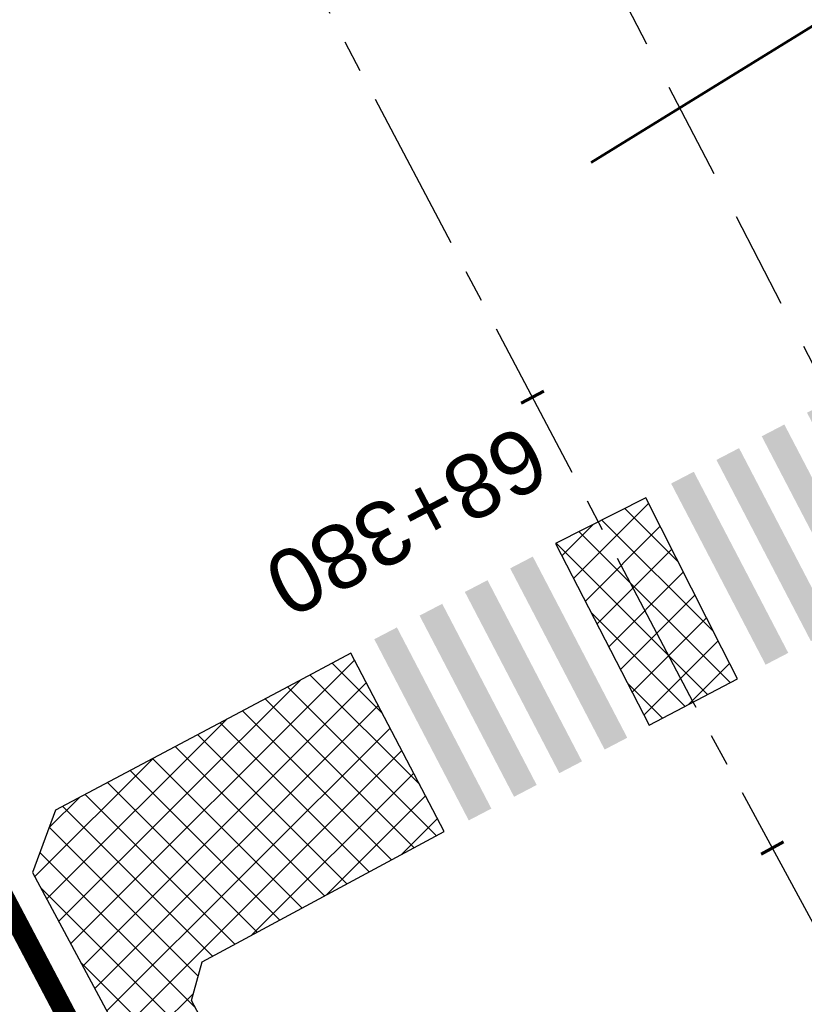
# Model space of a CAD drawing. Header units: metres. Extents: x 7529682 to 7533711, y 5721195 to 5727842.
# Tile 121 of 232: x 7530582 to 7530597, y 5726105 to 5726124. Entities that reach past the tile are written whole.
import ezdxf

# ---------------------------------------------------------------- set-up
doc = ezdxf.new("R2010")
doc.units = ezdxf.units.M
for name, pattern in [('817-dzialki-09-05-04$0$HIDDEN', [0.375, 0.25, -0.125]), ('ACAD_ISO05W100', [33, 24, -3, 0, -3, 0, -3]), ('CENTER', [50.800000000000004, 31.75, -6.35, 6.35, -6.35]), ('HIDDEN', [9.524999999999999, 6.35, -3.175])]:
    doc.linetypes.add(name, pattern=pattern)
doc.layers.add('C-DROGI-SYTUACJA-ETYKIETY', color=7, linetype='Continuous')
doc.layers.add('D-hatch-chodniki', color=221, linetype='Continuous')
for name, color, linetype, lineweight in [('D-krawędzie', 3, 'Continuous', 30), ('D-oś', 10, 'CENTER', 30), ('D-pas-drogowy', 7, 'ACAD_ISO05W100', 50)]:
    doc.layers.add(name, color=color, linetype=linetype, lineweight=lineweight)
doc.layers.add('D-LR-etap-III', color=7, linetype='817-dzialki-09-05-04$0$HIDDEN', lineweight=50, true_color=0x00008f)
doc.layers.add('D-przekroje-pop', color=7, linetype='Continuous', lineweight=50, true_color=0x000099)
doc.layers.add('D-malowanie-istn', color=7, linetype='Continuous', true_color=0x1a6600)
doc.styles.get("Standard").update_dxf_attribs({"font": 'arial.ttf'})
pattern_1 = [(45, (0, 0), (-0.3367596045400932, 0.3367596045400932), []), (135, (0, 0), (-0.3367596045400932, -0.3367596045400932), [])]

# ---------------------------------------------------------------- blocks, each defined once
blk = doc.blocks.new('AeccTickLine')
at = {"color": 0, "linetype": 'ByBlock', "lineweight": -2}
blk.add_line((0, 1), (-3.673819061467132e-16, -1), dxfattribs=at)

msp = doc.modelspace()

# ---------------------------------------------------------------- hatches: boundary and pattern name
at = {"layer": 'D-hatch-chodniki', "true_color": 0x6e6e6e}
h = msp.add_hatch(dxfattribs=at)
h.set_pattern_fill('ANSI37', color=8, scale=0.15, style=0)
h.set_pattern_definition(pattern_1)
h.paths.add_polyline_path([(7530595.400974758, 5726111.949373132), (7530593.912948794, 5726114.891606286), (7530592.15, 5726114), (7530593.98, 5726110.44), (7530595.71, 5726111.35)])
h = msp.add_hatch(dxfattribs=at)
h.set_pattern_fill('ANSI37', color=8, scale=0.15, style=0)
h.set_pattern_definition(pattern_1)
h.paths.add_polyline_path([(7530586.917723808, 5726111.20079794), (7530582.36, 5726108.78), (7530581.91, 5726107.56), (7530591.86, 5726089.01), (7530599.5, 5726082.18), (7530602.929999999, 5726076.07), (7530601.75, 5726075.32), (7530604.719999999, 5726070.03), (7530605.94, 5726070.81), (7530609.469999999, 5726064.74), (7530611.24, 5726065.69), (7530601.04, 5726083.53), (7530600.509999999, 5726083.28), (7530593.059999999, 5726089.95), (7530585.019999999, 5726105.05), (7530585.23, 5726105.81), (7530589.969999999, 5726108.36), (7530588.139999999, 5726111.85)])
at = {"layer": 'D-malowanie-istn'}
h = msp.add_hatch(color=256, dxfattribs=at)
h.paths.add_polyline_path([(7530597.514449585, 5726116.790125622), (7530597.071100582, 5726116.558951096), (7530598.920496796, 5726113.012159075), (7530599.363845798, 5726113.243333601)])
h.paths.add_polyline_path([(7530596.62775158, 5726116.327776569), (7530596.403706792, 5726116.210953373, 0.01668237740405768), (7530598.123814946, 5726112.596746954), (7530598.477147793, 5726112.780984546)])
h.paths.add_polyline_path([(7530596.403706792, 5726116.210953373), (7530596.184402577, 5726116.09660204), (7530598.03379879, 5726112.549810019), (7530598.123814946, 5726112.596746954, -0.0166823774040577)])
h.paths.add_polyline_path([(7530595.741053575, 5726115.865427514), (7530595.297704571, 5726115.634252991), (7530597.147100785, 5726112.087460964), (7530597.590449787, 5726112.318635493)])
h.paths.add_polyline_path([(7530594.854355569, 5726115.403078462), (7530594.411006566, 5726115.171903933), (7530596.260402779, 5726111.625111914), (7530596.703751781, 5726111.856286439)])
h = msp.add_hatch(color=256, dxfattribs=at)
h.paths.add_polyline_path([(7530591.703030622, 5726113.742428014), (7530591.259681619, 5726113.511253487), (7530593.109077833, 5726109.964461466), (7530593.552426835, 5726110.195635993)])
h.paths.add_polyline_path([(7530590.816332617, 5726113.280078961), (7530590.592287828, 5726113.163255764, 0.01668237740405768), (7530592.312395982, 5726109.549049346), (7530592.66572883, 5726109.733286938)])
h.paths.add_polyline_path([(7530590.592287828, 5726113.163255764), (7530590.372983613, 5726113.048904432), (7530592.222379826, 5726109.502112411), (7530592.312395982, 5726109.549049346, -0.0166823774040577)])
h.paths.add_polyline_path([(7530589.929634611, 5726112.817729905), (7530589.486285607, 5726112.586555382), (7530591.335681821, 5726109.039763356), (7530591.779030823, 5726109.270937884)])
h.paths.add_polyline_path([(7530589.042936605, 5726112.355380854), (7530588.599587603, 5726112.124206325), (7530590.448983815, 5726108.577414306), (7530590.892332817, 5726108.808588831)])

# ---------------------------------------------------------------- linework, layer by layer
at = {"layer": 'D-krawędzie', "linetype": 'HIDDEN', "ltscale": 0.3, "flags": 128}
msp.add_lwpolyline([(7530572.009999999, 5726166.06), (7530620.380949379, 5726072.761487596), (7530641.555222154, 5726032.007915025), (7530660.960861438, 5725995.070069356), (7530689.128213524, 5725941.540167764), (7530707.335918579, 5725907.031820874), (7530725.255781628, 5725873.092686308), (7530743.969545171, 5725837.653904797), (7530770.526708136, 5725787.119408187), (7530787.864146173, 5725754.266918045), (7530809.897571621, 5725712.541613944), (7530824.739035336, 5725684.389287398), (7530840.856259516, 5725653.693092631), (7530860.675070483, 5725616.154465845), (7530865.283000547, 5725607.394015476), (7530878.050274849, 5725583.079962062), (7530918.171722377, 5725507.178125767), (7530950.162943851, 5725446.305402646), (7530993.419108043, 5725364.264712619), (7531022.766433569, 5725308.719304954), (7531053.80955549, 5725249.872416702), (7531081.165622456, 5725197.874670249), (7531103.902359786, 5725154.540603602), (7531128.123220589, 5725108.448161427), (7531149.3, 5725068.249999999), (7531167.380094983, 5725033.766927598), (7531197.164745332, 5724976.987689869), (7531228.151004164, 5724918.034426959), (7531253.152837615, 5724870.491119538), (7531286.7961686, 5724806.653565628), (7531306.739858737, 5724768.664832), (7531335.094443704, 5724714.652299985), (7531357.3191504, 5724672.438740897), (7531373.644908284, 5724641.454376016), (7531392.161870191, 5724605.998675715), (7531418.480331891, 5724555.852756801), (7531439.726902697, 5724515.582472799), (7531468.399107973, 5724461.077223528), (7531491.782023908, 5724416.527754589), (7531531.990296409, 5724339.832565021), (7531557.226635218, 5724291.658956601), (7531569.851546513, 5724267.577443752), (7531591.375556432, 5724226.547822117), (7531610.003879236, 5724191.103071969), (7531616.882991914, 5724177.998849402), (7531629.984986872, 5724153.025496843), (7531641.006768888, 5724132.021778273), (7531664.906257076, 5724087.616922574), (7531677.64401952, 5724064.785715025), (7531683.112433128, 5724054.988140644), (7531686.752875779, 5724048.180044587), (7531695.447538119, 5724031.696667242), (7531703.748818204, 5724015.917210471), (7531709.214143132, 5724005.513965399), (7531719.388607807, 5723986.14687362), (7531726.295217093, 5723973.000144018), (7531732.740794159, 5723960.735633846), (7531735.13, 5723956.19)], dxfattribs=at)
at = {"layer": 'D-krawędzie', "color": 7, "linetype": 'ByBlock'}
for points in [[(7530595.400974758, 5726111.949373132), (7530593.912948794, 5726114.891606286), (7530592.15, 5726114), (7530593.98, 5726110.44), (7530595.71, 5726111.35), (7530595.400974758, 5726111.949373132)], [(7530586.917723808, 5726111.20079794), (7530582.36, 5726108.78), (7530581.91, 5726107.56), (7530591.86, 5726089.01), (7530599.5, 5726082.18), (7530602.929999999, 5726076.07), (7530601.75, 5726075.32), (7530604.719999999, 5726070.03), (7530605.94, 5726070.81), (7530609.469999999, 5726064.74), (7530611.24, 5726065.69), (7530601.04, 5726083.53), (7530600.509999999, 5726083.28), (7530593.059999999, 5726089.95), (7530585.019999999, 5726105.05), (7530585.23, 5726105.81), (7530589.969999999, 5726108.36), (7530588.139999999, 5726111.85), (7530586.917723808, 5726111.20079794)]]:
    msp.add_lwpolyline(points, dxfattribs=at)
at = {"layer": 'D-LR-etap-III', "ltscale": 10, "flags": 128}
msp.add_lwpolyline([(7531750.474471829, 5723895.103125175, 0.4, 0.4, 0), (7531750.505, 5723895.13, 0.4, 0.4, 0), (7531682.71, 5724022.92, 0.4, 0.4, 0), (7531619.177023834, 5724147.203692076, 0.4, 0.4, 0), (7531592.308960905, 5724198.48863389, 0.4, 0.4, 0), (7531553.263875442, 5724272.918564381, 0.4, 0.4, 0), (7531504.019999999, 5724366.79, 0.4, 0.4, 0), (7531482.09, 5724407.62, 0.4, 0.4, 0), (7531412.350402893, 5724541.182759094, 0.4, 0.4, 0), (7531388.463669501, 5724586.929768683, 0.4, 0.4, 0), (7531345.12, 5724669.94, 0.4, 0.4, 0), (7531127.66, 5725081.67, 0.4, 0.4, 0), (7531059.253139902, 5725211.040795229, 0.4, 0.4, 0), (7531008.007244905, 5725307.953830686, 0.4, 0.4, 0), (7530964.181635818, 5725390.835555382, 0.4, 0.4, 0), (7530914.557354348, 5725484.683561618, 0.4, 0.4, 0), (7530865.243241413, 5725577.493975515, 0.4, 0.4, 0), (7530840.085257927, 5725624.058651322, 0.4, 0.4, 0), (7530802.559525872, 5725694.924584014, 0.4, 0.4, 0), (7530755.54, 5725787.51, 0.4, 0.4, 0), (7530708.717810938, 5725876.303221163, 0.4, 0.4, 0), (7530695.12, 5725902.09, 0.4, 0.4, 0), (7530642.91397006, 5726001.07839487, 0.4, 0.4, 0), (7530634.934723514, 5726016.146615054, 0.4, 0.4, 0), (7530610.820000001, 5726061.929999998, 0.4, 0.4, 0), (7530610.820000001, 5726061.929999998, 0.4, 0.4, 0), (7530607.21, 5726063.51, 0.4, 0.4, 0), (7530597.42, 5726080.68, 0.4, 0.4, 0), (7530591.16, 5726088.44, 0.4, 0.4, 0), (7530581.28, 5726107.21, 0.4, 0.4, 0), (7530571.29, 5726130.56, 0.4, 0.4, 0), (7530549.554994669, 5726171.527317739, 0.4, 0.4, 0), (7530531.014309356, 5726206.473807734, 0.4, 0.4, 0), (7530516.461208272, 5726236.016618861, 0.4, 0.4, 0), (7530500.798929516, 5726266.141265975, 0.4, 0.4, 0), (7530491.349999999, 5726283.94, 0.4, 0.4, 0), (7530482.4, 5726303.41, 0.4, 0.4, 0), (7530482.4, 5726303.41, 0.4, 0.4, 0), (7530450.41, 5726357.28, 0.4, 0.4, 0), (7530397.759396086, 5726458.499907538, 0.4, 0.4, 0), (7530334.707815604, 5726583.664702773, 0.4, 0.4, 0), (7530303.939274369, 5726645.167943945, 0.4, 0.4, 0), (7530300.509779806, 5726651.777515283, 0.4, 0.4, 0), (7530289.213532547, 5726671.966724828, 0.4, 0.4, 0), (7530281.54, 5726685.57, 0.4, 0.4, 0), (7530261.37085633, 5726724.163374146, 0.4, 0.4, 0), (7530254.03, 5726738.21, 0.4, 0.4, 0), (7530197.219999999, 5726845.06, 0.4, 0.4, 0), (7530194.71, 5726849.15, 0.4, 0.4, 0), (7530195.92, 5726850.75, 0.4, 0.4, 0), (7530170.546669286, 5726892.961489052, 0.4, 0.4, 0), (7530143.174718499, 5726945.065838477, 0.4, 0.4, 0), (7530105.059999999, 5727018.32, 0.4, 0.4, 0), (7530100.059999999, 5727027.16, 0.4, 0.4, 0), (7530062.318670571, 5727099.625398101, 0.4, 0.4, 0), (7530015.378537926, 5727189.420463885, 0.4, 0.4, 0), (7529983.207960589, 5727250.206596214, 0.4, 0.4, 0), (7529953.284293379, 5727306.74720398, 0.4, 0.4, 0), (7529900.67053443, 5727406.15903814, 0.4, 0.4, 0), (7529890.630239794, 5727425.131178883, 0.4, 0.4, 0), (7529875.155383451, 5727454.426350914, 0.4, 0.4, 0), (7529857.560096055, 5727487.787346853, 0.4, 0.4, 0), (7529835.194401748, 5727530.19312405, 0.4, 0.4, 0), (7529811.740544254, 5727574.662079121, 0.4, 0.4, 0), (7529792.101859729, 5727611.922638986, 0.4, 0.4, 0), (7529768.066117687, 5727657.469613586, 0.4, 0.4, 0), (7529755.210566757, 5727682.131373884, 0.4, 0.4, 0), (7529753.309999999, 5727681.13, 0.4, 0.4, 0), (7529739.21, 5727707.77, 0.4, 0.4, 0), (7529735.394745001, 5727711.251990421, 0.4, 0.4, 0), (7529725.42, 5727730.2, 0.4, 0.4, 0), (7529723.55, 5727729.88, 0.4, 0.4, 0), (7529695.566668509, 5727782.932080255, 0.4, 0.4, 0), (7529717.67971874, 5727794.024357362, 0.4, 0.4, 0), (7529736.274870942, 5727758.647400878, 0.4, 0.4, 0), (7529736.274870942, 5727758.647400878, 0.4, 0.4, 0), (7529744.511003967, 5727750.406106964, 0.4, 0.4, 0), (7529744.511003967, 5727750.406106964, 0.4, 0.4, 0), (7529750.282568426, 5727738.549848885, 0.4, 0.4, 0), (7529777.108510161, 5727687.569424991, 0.4, 0.4, 0), (7529796.51537536, 5727651.329932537, 0.4, 0.4, 0), (7529814.937945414, 5727616.793170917, 0.4, 0.4, 0), (7529839.006722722, 5727572.303976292, 0.4, 0.4, 0), (7529860.617626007, 5727532.509108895, 0.4, 0.4, 0), (7529882.348967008, 5727491.504261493, 0.4, 0.4, 0), (7529904.865139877, 5727449.096370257, 0.4, 0.4, 0), (7529920.747384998, 5727418.884773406, 0.4, 0.4, 0), (7529946.676504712, 5727368.547487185, 0.4, 0.4, 0), (7529972.024701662, 5727320.573310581, 0.4, 0.4, 0), (7529987.740014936, 5727290.153392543, 0.4, 0.4, 0), (7529996.497385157, 5727273.661630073, 0.4, 0.4, 0), (7530017.541471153, 5727234.202689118, 0.4, 0.4, 0), (7530033.053657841, 5727204.864166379, 0.4, 0.4, 0), (7530051.622983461, 5727170.222745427, 0.4, 0.4, 0), (7530069.276612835, 5727137.015751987, 0.4, 0.4, 0), (7530089.385386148, 5727097.533639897, 0.4, 0.4, 0), (7530109.712512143, 5727060.746615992, 0.4, 0.4, 0), (7530136.769722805, 5727011.640131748, 0.4, 0.4, 0), (7530162.446686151, 5726962.743777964, 0.4, 0.4, 0), (7530187.674104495, 5726916.992101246, 0.4, 0.4, 0), (7530207.820739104, 5726879.335323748, 0.4, 0.4, 0), (7530230.625609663, 5726834.518686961, 0.4, 0.4, 0), (7530262.288093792, 5726776.61832811, 0.4, 0.4, 0), (7530277.509672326, 5726760.213143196, 0.4, 0.4, 0), (7530286.036865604, 5726744.106684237, 0.4, 0.4, 0), (7530288.097472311, 5726735.884066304, 0.4, 0.4, 0), (7530290.393870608, 5726725.046963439, 0.4, 0.4, 0), (7530296.17664807, 5726713.582980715, 0.4, 0.4, 0), (7530302.726195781, 5726701.18226779, 0.4, 0.4, 0), (7530325.685047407, 5726657.466383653, 0.4, 0.4, 0), (7530343.243978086, 5726623.648592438, 0.4, 0.4, 0), (7530360.229820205, 5726591.746871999, 0.4, 0.4, 0), (7530383.20855044, 5726548.059469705, 0.4, 0.4, 0), (7530406.017875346, 5726503.605514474, 0.4, 0.4, 0), (7530427.464919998, 5726462.620289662, 0.4, 0.4, 0), (7530447.9278544, 5726424.388014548, 0.4, 0.4, 0), (7530471.126878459, 5726379.920667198, 0.4, 0.4, 0), (7530490.501003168, 5726343.033350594, 0.4, 0.4, 0), (7530509.499458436, 5726306.733076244, 0.4, 0.4, 0), (7530529.890269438, 5726267.244072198, 0.4, 0.4, 0), (7530543.852446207, 5726238.990319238, 0.4, 0.4, 0), (7530554.808897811, 5726218.943990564, 0.4, 0.4, 0), (7530559.027108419, 5726212.223286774, 0.4, 0.4, 0), (7530563.060988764, 5726206.409670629, 0.4, 0.4, 0), (7530566.93354971, 5726200.463543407, 0.4, 0.4, 0), (7530569.771022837, 5726194.901501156, 0.4, 0.4, 0), (7530571.47319415, 5726191.282350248, 0.4, 0.4, 0), (7530572.839142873, 5726188.024533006, 0.4, 0.4, 0), (7530575.295071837, 5726182.034664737, 0.4, 0.4, 0), (7530579.736851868, 5726173.306070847, 0.4, 0.4, 0), (7530583.3, 5726167.41, 0.4, 0.4, 0), (7530593.4, 5726163.33, 0.4, 0.4, 0), (7530598.618375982, 5726155.264489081, 0.4, 0.4, 0), (7530608.258304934, 5726140.497132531, 0.4, 0.4, 0), (7530603.269999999, 5726136.83, 0.4, 0.4, 0), (7530606.53, 5726131.84, 0.4, 0.4, 0), (7530604.239057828, 5726124.21679044, 0.4, 0.4, 0), (7530605.847136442, 5726121.630127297, 0.4, 0.4, 0), (7530608.971611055, 5726116.164124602, 0.4, 0.4, 0), (7530618.114293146, 5726097.791111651, 0.4, 0.4, 0), (7530651.213125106, 5726034.959524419, 0.4, 0.4, 0), (7530670.243741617, 5725998.61095082, 0.4, 0.4, 0), (7530698.075474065, 5725945.952624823, 0.4, 0.4, 0), (7530716.505955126, 5725911.3051464, 0.4, 0.4, 0), (7530735.223454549, 5725875.667401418, 0.4, 0.4, 0), (7530752.504235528, 5725842.154920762, 0.4, 0.4, 0), (7530778.310652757, 5725793.501254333, 0.4, 0.4, 0), (7530797.499961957, 5725756.381811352, 0.4, 0.4, 0), (7530812.518974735, 5725728.28874362, 0.4, 0.4, 0), (7530820.039295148, 5725713.160404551, 0.4, 0.4, 0), (7530822.422446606, 5725710.193574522, 0.4, 0.4, 0), (7530833.154893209, 5725688.800634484, 0.4, 0.4, 0), (7530849.629354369, 5725656.158601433, 0.4, 0.4, 0), (7530867.98290276, 5725621.963939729, 0.4, 0.4, 0), (7530872.629809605, 5725612.88760475, 0.4, 0.4, 0), (7530880.354488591, 5725597.594500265, 0.4, 0.4, 0), (7530883.839446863, 5725593.389159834, 0.4, 0.4, 0), (7530891.782113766, 5725587.763349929, 0.4, 0.4, 0), (7530895.038670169, 5725584.280746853, 0.4, 0.4, 0), (7530897.033644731, 5725580.941110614, 0.4, 0.4, 0), (7530900.951646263, 5725579.945856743, 0.4, 0.4, 0), (7530904.80970798, 5725571.977328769, 0.4, 0.4, 0), (7530903.682362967, 5725568.566434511, 0.4, 0.4, 0), (7530908.900614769, 5725558.844845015, 0.4, 0.4, 0), (7530910.252030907, 5725545.671606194, 0.4, 0.4, 0), (7530912.872986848, 5725538.645543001, 0.4, 0.4, 0), (7530945.278171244, 5725478.464284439, 0.4, 0.4, 0), (7530959.692318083, 5725450.24628822, 0.4, 0.4, 0), (7531002.82670893, 5725368.192370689, 0.4, 0.4, 0), (7531044.703532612, 5725290.314293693, 0.4, 0.4, 0), (7531064.098839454, 5725253.212562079, 0.4, 0.4, 0), (7531083.010253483, 5725216.677517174, 0.4, 0.4, 0), (7531113.013137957, 5725158.465613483, 0.4, 0.4, 0), (7531137.364304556, 5725113.07076138, 0.4, 0.4, 0), (7531150.830830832, 5725086.711759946, 0.4, 0.4, 0), (7531159.745663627, 5725076.640848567, 0.4, 0.4, 0), (7531166.309999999, 5725074.58, 0.4, 0.4, 0), (7531172.29, 5725062.58, 0.4, 0.4, 0), (7531170.589828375, 5725055.605912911, 0.4, 0.4, 0), (7531173.732823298, 5725044.080706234, 0.4, 0.4, 0), (7531215.342008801, 5724964.859648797, 0.4, 0.4, 0), (7531238.054496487, 5724921.684649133, 0.4, 0.4, 0), (7531262.389821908, 5724875.282876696, 0.4, 0.4, 0), (7531295.587160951, 5724811.265731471, 0.4, 0.4, 0), (7531348.487908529, 5724712.362812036, 0.4, 0.4, 0), (7531363.740817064, 5724682.68394264, 0.4, 0.4, 0), (7531366.986905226, 5724675.865317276, 0.4, 0.4, 0), (7531382.541261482, 5724646.110625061, 0.4, 0.4, 0), (7531401.299165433, 5724610.874551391, 0.4, 0.4, 0), (7531428.964837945, 5724558.862274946, 0.4, 0.4, 0), (7531449.111202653, 5724520.397801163, 0.4, 0.4, 0), (7531477.292992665, 5724465.831467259, 0.4, 0.4, 0), (7531500.996290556, 5724421.112506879, 0.4, 0.4, 0), (7531512.121834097, 5724400.549045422, 0.4, 0.4, 0), (7531513.78163794, 5724396.757451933, 0.4, 0.4, 0), (7531526.32, 5724379.39, 0.4, 0.4, 0), (7531566.783642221, 5724302.73628205, 0.4, 0.4, 0), (7531578.579156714, 5724282.774819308, 0.4, 0.4, 0), (7531584.232619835, 5724273.111246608, 0.4, 0.4, 0), (7531590.109283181, 5724263.508189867, 0.4, 0.4, 0), (7531593.027899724, 5724258.771479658, 0.4, 0.4, 0), (7531595.711841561, 5724254.226824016, 0.4, 0.4, 0), (7531601.659976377, 5724243.898197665, 0.4, 0.4, 0), (7531606.097733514, 5724235.986407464, 0.4, 0.4, 0), (7531609.382207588, 5724230.799061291, 0.4, 0.4, 0), (7531611.580260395, 5724227.671180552, 0.4, 0.4, 0), (7531612.707802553, 5724225.86410867, 0.4, 0.4, 0), (7531618.665224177, 5724214.480919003, 0.4, 0.4, 0), (7531619.885522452, 5724212.333950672, 0.4, 0.4, 0), (7531620.931818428, 5724210.787064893, 0.4, 0.4, 0), (7531623.518605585, 5724207.111542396, 0.4, 0.4, 0), (7531626.143926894, 5724203.61306897, 0.4, 0.4, 0), (7531632.022984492, 5724196.485954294, 0.4, 0.4, 0), (7531653.949089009, 5724152.617641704, 0.4, 0.4, 0), (7531656.750690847, 5724143.103797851, 0.4, 0.4, 0), (7531659.61440691, 5724133.254504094, 0.4, 0.4, 0), (7531661.627147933, 5724128.646047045, 0.4, 0.4, 0.01093811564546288), (7531674.314987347, 5724101.43546424, 0.4, 0.4, 0), (7531685.137626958, 5724081.408252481, 0.4, 0.4, 0), (7531692.159945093, 5724066.277333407, 0.4, 0.4, 0), (7531699.662164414, 5724051.388120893, 0.4, 0.4, 0), (7531704.480624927, 5724040.808561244, 0.4, 0.4, 0), (7531704.480624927, 5724040.808561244, 0.4, 0.4, 0), (7531704.401251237, 5724037.368913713, 0.4, 0.4, 0), (7531720.383609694, 5724003.441317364, 0.4, 0.4, 0), (7531728.79890528, 5723986.206298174, 0.4, 0.4, 0), (7531733.237926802, 5723977.192631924, 0.4, 0.4, 0), (7531736.750027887, 5723969.505210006, 0.4, 0.4, 0), (7531737.336143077, 5723968.518916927, 0.4, 0.4, 0), (7531738.285051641, 5723967.699360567, 0.4, 0.4, 0), (7531742.180915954, 5723962.346428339, 0.4, 0.4, 0), (7531744.286141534, 5723958.615526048, 0.4, 0.4, 0), (7531755.393260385, 5723944.192617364, 0.4, 0.4, 0), (7531758.69, 5723936.76, 0.4, 0.4, 0), (7531780.08, 5723929.25, 0.4, 0.4, 0), (7531792.611989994, 5723906.337708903, 0.4, 0.4, 0), (7531792.611989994, 5723906.337708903, 0.4, 0.4, 0), (7531756.962094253, 5723883.055323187, 0.4, 0.4, 0), (7531750.46, 5723895.130000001, 0.4, 0.4, 0), (7531750.46, 5723895.130000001, 0, 0, 0)], format="xyseb", dxfattribs=at)
at = {"layer": 'D-oś', "ltscale": 0.1}
msp.add_lwpolyline([(7530915.075467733, 5725505.546186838), (7530874.953735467, 5725581.448561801), (7530862.185373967, 5725605.764687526), (7530857.578697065, 5725614.522755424), (7530837.759286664, 5725652.062517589), (7530821.64157021, 5725682.759649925), (7530806.802584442, 5725710.90727788), (7530784.768746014, 5725752.633364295), (7530767.429894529, 5725785.48853276), (7530740.872937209, 5725836.022638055), (7530722.160718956, 5725871.458493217), (7530704.240385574, 5725905.398518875), (7530686.031764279, 5725939.908602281), (7530657.86242703, 5725993.442278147), (7530638.453085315, 5726030.387171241), (7530594.845000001, 5726110.895), (7530594.845000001, 5726110.895), (7530594.845000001, 5726110.895), (7530540.21, 5726214.45)], dxfattribs=at)
at = {"layer": 'D-pas-drogowy', "ltscale": 0.2, "flags": 128}
msp.add_lwpolyline([(7531633.018560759, 5724182.834272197, 0.4, 0.4, 0), (7531617.558899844, 5724211.608162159, 0.4, 0.4, 0), (7531566.783642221, 5724302.73628205, 0.4, 0.4, 0), (7531538.419082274, 5724356.469679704, 0.4, 0.4, 0), (7531526.32, 5724379.39, 0.4, 0.4, 0), (7531516.102085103, 5724393.607319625, 0.4, 0.4, 0.001485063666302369), (7531513.78037409, 5724396.837773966, 0.4, 0.4, 0), (7531501.87, 5724413.41, 0.4, 0.4, 0), (7531474.926107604, 5724464.507896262, 0.4, 0.4, 0), (7531446.200436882, 5724518.992313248, 0.4, 0.4, 0), (7531424.962185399, 5724559.262257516, 0.4, 0.4, 0), (7531398.444460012, 5724609.565801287, 0.4, 0.4, 0), (7531379.647455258, 5724645.216004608, 0.4, 0.4, 0), (7531365.23, 5724672.56, 0.4, 0.4, 0), (7531341.305752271, 5724717.915356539, 0.4, 0.4, 0), (7531312.899996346, 5724771.788898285, 0.4, 0.4, 0), (7531292.590923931, 5724810.306502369, 0.4, 0.4, 0), (7531259.391619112, 5724873.271351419, 0.4, 0.4, 0), (7531233.740401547, 5724921.922582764, 0.4, 0.4, 0), (7531203.072738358, 5724980.092044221, 0.4, 0.4, 0), (7531173.471398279, 5725036.225177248, 0.4, 0.4, 0), (7531168.269999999, 5725046.09, 0.4, 0.4, 0), (7531172.29, 5725062.58, 0.4, 0.4, 0), (7531166.309999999, 5725074.58, 0.4, 0.4, 0), (7531150.32, 5725079.6, 0.4, 0.4, 0), (7531141.5, 5725096.43, 0.4, 0.4, 0), (7531109.311735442, 5725157.814415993, 0.4, 0.4, 0), (7531086.641300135, 5725201.047918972, 0.4, 0.4, 0), (7531059.198258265, 5725253.383662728, 0.4, 0.4, 0), (7531028.206828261, 5725312.48946212, 0.4, 0.4, 0), (7530999.104694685, 5725367.990143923, 0.4, 0.4, 0), (7530956.247527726, 5725449.724815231, 0.4, 0.4, 0), (7530924.397774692, 5725510.463768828, 0.4, 0.4, 0), (7530897.509999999, 5725561.74, 0.4, 0.4, 0), (7530894.46, 5725566.14, 0.4, 0.4, 0), (7530892.16, 5725570.49, 0.4, 0.4, 0), (7530869.362688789, 5725613.307018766, 0.4, 0.4, 0), (7530861.693971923, 5725627.704613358, 0.4, 0.4, 0), (7530852.74, 5725644.52, 0.4, 0.4, 0), (7530831.509999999, 5725684.2, 0.4, 0.4, 0), (7530811.13, 5725722.52, 0.4, 0.4, 0), (7530792.3476413, 5725757.940652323, 0.4, 0.4, 0), (7530768.03, 5725803.8, 0.4, 0.4, 0), (7530748.768542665, 5725840.178507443, 0.4, 0.4, 0), (7530727.7, 5725879.97, 0.4, 0.4, 0), (7530712.0981582, 5725909.54523909, 0.4, 0.4, 0), (7530693.644105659, 5725944.645156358, 0.4, 0.4, 0), (7530665.702224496, 5725997.538976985, 0.4, 0.4, 0), (7530641.759999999, 5726042.88, 0.4, 0.4, 0), (7530616.5, 5726091.48, 0.4, 0.4, 0), (7530604.628439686, 5726114.319880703, 0.4, 0.4, -0.007762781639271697), (7530602.5, 5726118.43, 0.4, 0.4, 0), (7530603.992037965, 5726123.394821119, 0.4, 0.4, 0), (7530606.53, 5726131.84, 0.4, 0.4, 0), (7530603.269999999, 5726136.83, 0.4, 0.4, 0), (7530593.775620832, 5726151.368713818, 0.4, 0.4, 0), (7530590.202637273, 5726156.84001263, 0.4, 0.4, 0), (7530583.3, 5726167.41, 0.4, 0.4, 0), (7530580.578343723, 5726170.427567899, 0.4, 0.4, 0), (7530575.849999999, 5726175.67, 0.4, 0.4, 0), (7530569.009999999, 5726186.66, 0.4, 0.4, 0), (7530562.555322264, 5726199.189409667, 0.4, 0.4, 0), (7530555.67, 5726211.39, 0.4, 0.4, 0), (7530548.29, 5726224.23, 0.4, 0.4, 0), (7530540.58, 5726237.71, 0.4, 0.4, 0), (7530532.679999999, 5726252.65, 0.4, 0.4, 0), (7530524.059999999, 5726269.35, 0.4, 0.4, 0), (7530502.82, 5726309.91, 0.4, 0.4, 0), (7530488.83, 5726336.63, 0.4, 0.4, 0), (7530466.03, 5726380.16, 0.4, 0.4, 0), (7530438.469999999, 5726432.77, 0.4, 0.4, 0), (7530424.53, 5726459.09, 0.4, 0.4, 0), (7530401.63, 5726502.97, 0.4, 0.4, 0), (7530383.38, 5726538.06, 0.4, 0.4, 0), (7530353.969999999, 5726593.52, 0.4, 0.4, 0), (7530338.469999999, 5726622.74, 0.4, 0.4, 0), (7530322.009999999, 5726653.88, 0.4, 0.4, 0), (7530297.54, 5726700.33, 0.4, 0.4, 0), (7530287.38, 5726719.6, 0.4, 0.4, 0), (7530285.94993921, 5726722.315508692, 0.4, 0.4, 0), (7530280.259999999, 5726733.12, 0.4, 0.4, 0), (7530266.73, 5726758.74, 0.4, 0.4, 0), (7530260.42, 5726770.47, 0.4, 0.4, 0), (7530253.25, 5726783.82, 0.4, 0.4, 0), (7530244.95, 5726799.33, 0.4, 0.4, 0), (7530239.389999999, 5726808.49, 0.4, 0.4, 0), (7530238.29, 5726807.9, 0.4, 0.4, 0), (7530218.11, 5726850.67, 0.4, 0.4, 0), (7530175.906646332, 5726928.168028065, 0.4, 0.4, 0), (7530096.679999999, 5727076.15, 0.4, 0.4, 0), (7530094.679999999, 5727079.89, 0.4, 0.4, 0), (7530064.59693469, 5727135.522637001, 0.4, 0.4, 0), (7530046.730970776, 5727168.8921561, 0.4, 0.4, 0), (7530025.803045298, 5727208.461374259, 0.4, 0.4, 0), (7530012.846501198, 5727232.979315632, 0.4, 0.4, 0), (7529994.15, 5727268.45, 0.4, 0.4, 0), (7529981.670868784, 5727291.93018666, 0.4, 0.4, 0), (7529949.889999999, 5727351.73, 0.4, 0.4, 0), (7529924.75, 5727399.03, 0.4, 0.4, 0), (7529915.515824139, 5727417.099754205, 0.4, 0.4, 0), (7529885.83, 5727475.19, 0.4, 0.4, 0), (7529862.559999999, 5727519.97, 0.4, 0.4, 0), (7529852.984923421, 5727538.191086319, 0.4, 0.4, 0), (7529836.513084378, 5727569.51130111, 0.4, 0.4, 0), (7529815.36890814, 5727609.140983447, 0.4, 0.4, 0), (7529792.795203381, 5727651.247499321, 0.4, 0.4, 0), (7529774.199114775, 5727685.858348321, 0.4, 0.4, 0), (7529746.966026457, 5727736.059440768, 0.4, 0.4, 0), (7529733.92, 5727757.62, 0.4, 0.4, 0), (7529708.607472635, 5727806.388536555, 0.4, 0.4, 0), (7529688.491967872, 5727796.344621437, 0.4, 0.4, 0), (7529723.55, 5727729.88, 0.4, 0.4, 0), (7529725.42, 5727730.2, 0.4, 0.4, 0), (7529735.38, 5727711.28, 0.4, 0.4, 0), (7529739.21, 5727707.77, 0.4, 0.4, 0), (7529753.309999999, 5727681.13, 0.4, 0.4, 0), (7529755.178396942, 5727682.114424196, 0.4, 0.4, 0), (7529792.101859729, 5727611.922638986, 0.4, 0.4, 0), (7529811.740544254, 5727574.662079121, 0.4, 0.4, 0), (7529835.194401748, 5727530.19312405, 0.4, 0.4, 0), (7529857.560096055, 5727487.787346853, 0.4, 0.4, 0), (7529875.155383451, 5727454.426350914, 0.4, 0.4, 0), (7529890.630239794, 5727425.131178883, 0.4, 0.4, 0), (7529900.67053443, 5727406.15903814, 0.4, 0.4, 0), (7529953.284293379, 5727306.74720398, 0.4, 0.4, 0), (7529983.207960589, 5727250.206596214, 0.4, 0.4, 0), (7530015.378537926, 5727189.420463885, 0.4, 0.4, 0), (7530062.318670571, 5727099.625398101, 0.4, 0.4, 0), (7530100.059999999, 5727027.16, 0.4, 0.4, 0), (7530105.059999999, 5727018.32, 0.4, 0.4, 0), (7530143.174718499, 5726945.065838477, 0.4, 0.4, 0), (7530170.546669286, 5726892.961489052, 0.4, 0.4, 0), (7530195.92, 5726850.75, 0.4, 0.4, 0), (7530194.71, 5726849.15, 0.4, 0.4, 0), (7530197.219999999, 5726845.06, 0.4, 0.4, 0), (7530254.03, 5726738.21, 0.4, 0.4, 0), (7530261.37085633, 5726724.163374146, 0.4, 0.4, 0), (7530281.54, 5726685.57, 0.4, 0.4, 0), (7530289.213532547, 5726671.966724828, 0.4, 0.4, 0), (7530300.509779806, 5726651.777515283, 0.4, 0.4, 0), (7530303.939274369, 5726645.167943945, 0.4, 0.4, 0), (7530334.707815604, 5726583.664702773, 0.4, 0.4, 0), (7530397.759396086, 5726458.499907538, 0.4, 0.4, 0), (7530450.41, 5726357.28, 0.4, 0.4, 0), (7530482.4, 5726303.41, 0.4, 0.4, 0), (7530483.687990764, 5726301.003383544, 0.4, 0.4, 0), (7530491.349999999, 5726283.94, 0.4, 0.4, 0), (7530512.67, 5726243.78, 0.4, 0.4, 0), (7530529.429999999, 5726209.46, 0.4, 0.4, 0), (7530571.29, 5726130.56, 0.4, 0.4, 0), (7530581.28, 5726107.21, 0.4, 0.4, 0), (7530591.16, 5726088.44, 0.4, 0.4, 0), (7530597.42, 5726080.68, 0.4, 0.4, 0), (7530607.21, 5726063.51, 0.4, 0.4, 0), (7530610.820000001, 5726061.929999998, 0.4, 0.4, 0), (7530634.934723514, 5726016.146615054, 0.4, 0.4, 0), (7530642.91397006, 5726001.07839487, 0.4, 0.4, 0), (7530695.12, 5725902.09, 0.4, 0.4, 0), (7530708.717810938, 5725876.303221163, 0.4, 0.4, 0), (7530755.54, 5725787.51, 0.4, 0.4, 0), (7530802.559525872, 5725694.924584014, 0.4, 0.4, 0), (7530840.085257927, 5725624.058651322, 0.4, 0.4, 0), (7530865.243241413, 5725577.493975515, 0.4, 0.4, 0), (7530914.557354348, 5725484.683561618, 0.4, 0.4, 0), (7530964.181635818, 5725390.835555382, 0.4, 0.4, 0), (7531008.007244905, 5725307.953830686, 0.4, 0.4, 0), (7531059.253139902, 5725211.040795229, 0.4, 0.4, 0), (7531127.66, 5725081.67, 0.4, 0.4, 0), (7531345.12, 5724669.94, 0.4, 0.4, 0), (7531388.463669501, 5724586.929768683, 0.4, 0.4, 0), (7531412.350402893, 5724541.182759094, 0.4, 0.4, 0), (7531482.09, 5724407.62, 0.4, 0.4, 0), (7531504.019999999, 5724366.79, 0.4, 0.4, 0), (7531519.374444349, 5724337.520497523, 0.4, 0.4, 0), (7531563.748815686, 5724252.931583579, 0.4, 0.4, 0), (7531602.175111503, 5724179.681224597, 0.4, 0.4, 0), (7531619.177023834, 5724147.203692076, 0.4, 0.4, 0), (7531625.038493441, 5724135.63500206, 0.4, 0.4, 0), (7531656.796442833, 5724073.31633882, 0.4, 0.4, 0), (7531675.12, 5724037.36, 0.4, 0.4, 0), (7531682.71, 5724022.92, 0.4, 0.4, 0), (7531705.565196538, 5723979.810545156, 0.4, 0.4, 0), (7531736.605941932, 5723921.261514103, 0.4, 0.4, 0), (7531750.46, 5723895.130000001, 0.4, 0.4, 0), (7531740.769999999, 5723886.56, 0.4, 0.4, 0), (7531732.86, 5723885, 0.4, 0.4, 0), (7531722.179999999, 5723887.77, 0.4, 0.4, 0), (7531729.87, 5723862.17, 0.4, 0.4, 0), (7531742.92, 5723861.93, 0.4, 0.4, 0), (7531763.71, 5723859.52, 0.4, 0.4, 0), (7531768.42, 5723854.12, 0.4, 0.4, 0), (7531787.42, 5723817.97, 0.4, 0.4, 0), (7531795.57, 5723809.82, 0.4, 0.4, 0), (7531816.346897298, 5723819.850397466, 0.4, 0.4, 0), (7531816.346897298, 5723819.850397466, 0.4, 0.4, 0), (7531805.059999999, 5723843.23, 0.4, 0.4, 0), (7531803.61, 5723886.23, 0.4, 0.4, 0), (7531803.61, 5723886.23, 0.4, 0.4, 0), (7531780.08, 5723929.25, 0.4, 0.4, 0), (7531758.69, 5723936.76, 0.4, 0.4, 0), (7531749.3590272, 5723946.412126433, 0.4, 0.4, 0), (7531742.71, 5723953.29, 0.4, 0.4, 0), (7531735.177368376, 5723967.877529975, 0.4, 0.4, 0), (7531722.37, 5723992.68, 0.4, 0.4, 0), (7531705.041669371, 5724030.885563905, 0.4, 0.4, 0), (7531699.469999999, 5724043.17, 0.4, 0.4, 0), (7531692.69, 5724058.11, 0.4, 0.4, 0), (7531679.672010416, 5724084.016803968, 0.4, 0.4, 0), (7531674.55, 5724094.21, 0.4, 0.4, 0), (7531666.633166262, 5724114.002855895, 0.4, 0.4, 0), (7531649, 5724153.82, 0.4, 0.4, 0), (7531641.49, 5724149.34, 0.4, 0.4, 0), (7531626.04, 5724179.34, 0.4, 0.4, 0), (7531633.03, 5724182.84, 0, 0, 0)], format="xyseb", dxfattribs=at)
at = {"layer": 'D-przekroje-pop'}
msp.add_lwpolyline([(7530603.906067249, 5726128.289564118), (7530599.652696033, 5726125.661098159), (7530592.847302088, 5726121.455552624)], dxfattribs=at)

# ---------------------------------------------------------------- block references
at = {"layer": 'C-DROGI-SYTUACJA-ETYKIETY', "color": 2, "linetype": 'Continuous', "lineweight": 60}
for p, xscale, yscale, zscale, rotation in [((7530591.695230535, 5726116.865062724), 0.2499999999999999, 0.2499999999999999, 0.2499999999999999, 297.8158615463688), ((7530596.392904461, 5726108.037309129), 0.25, 0.25, 0.25, 298.4427514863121)]:
    msp.add_blockref('AeccTickLine', p, dxfattribs=dict(at, xscale=xscale, yscale=yscale, zscale=zscale, rotation=rotation))

# ---------------------------------------------------------------- texts
at = {"layer": 'C-DROGI-SYTUACJA-ETYKIETY', "color": 2}
msp.add_text('68+380', height=1.25, rotation=207.8158615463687, dxfattribs=at).set_placement((7530591.538547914, 5726116.358406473))

doc.saveas('drawing.dxf')
